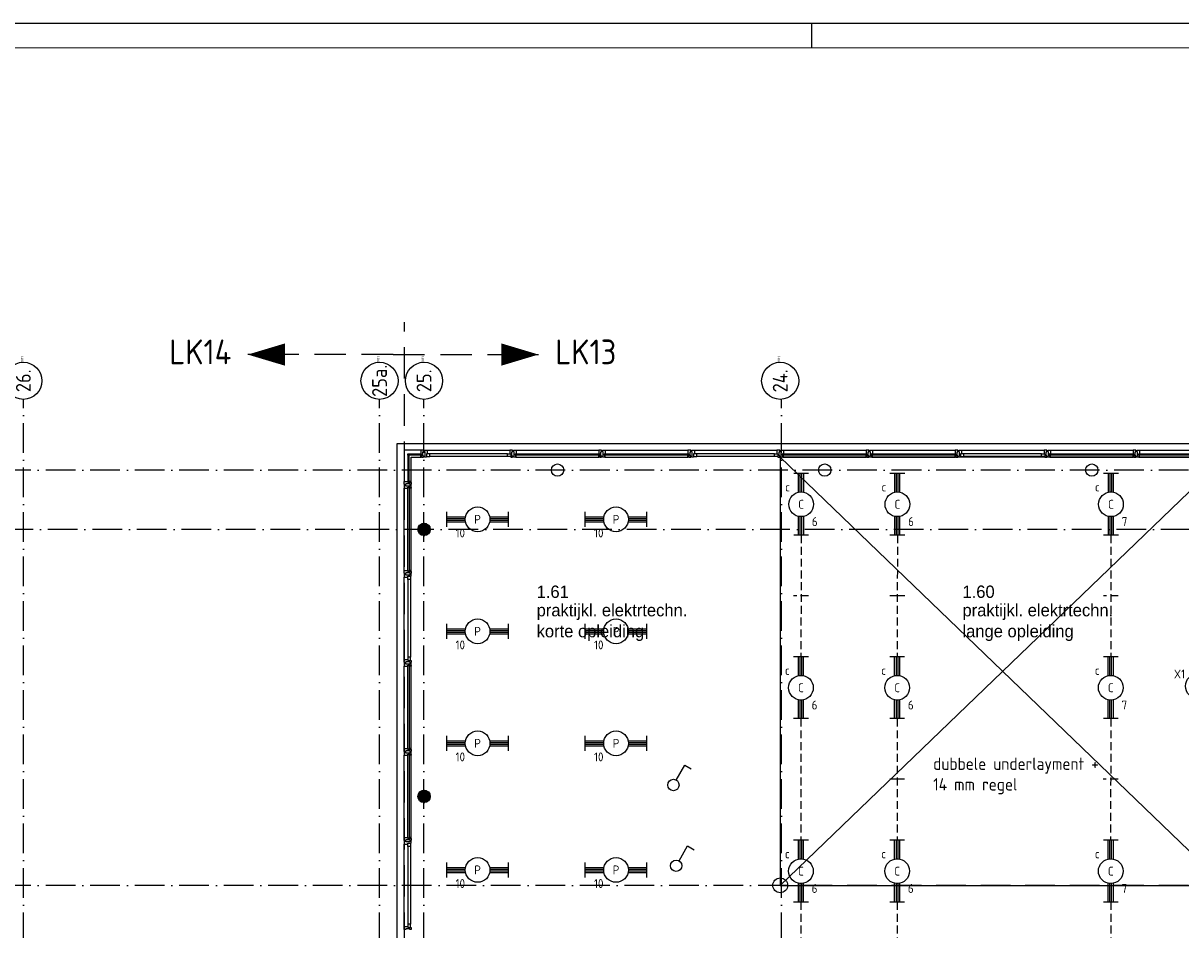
# Model space of a CAD drawing. Header units: millimetres. Extents: x -6587 to 112313, y 244 to 84344.
# Tile 30 of 55: x 41870 to 65275, y 66005 to 84344. Entities that reach past the tile are written whole.
import ezdxf
from ezdxf.enums import TextEntityAlignment as Align

# ---------------------------------------------------------------- set-up
doc = ezdxf.new("R2010")
doc.units = ezdxf.units.MM
doc.header["$LTSCALE"] = 100
doc.linetypes.add('DASHDOT', pattern=[9, 6, -1.5, 0, -1.5])
doc.linetypes.add('HIDDEN', pattern=[9.525, 6.35, -3.175])
doc.layers.get('0').update_dxf_attribs({"linetype": 'CONTINUOUS'})
for name, color, linetype in [('AL$1----_ALGEMEEN', 7, 'CONTINUOUS'), ('AL$7----_STRAMIEN', 1, 'DASHDOT'), ('AL21----_BUITENWAND', 4, 'CONTINUOUS'), ('AL28----_KONSTRUKTIE', 3, 'CONTINUOUS'), ('AL31----_BUITENKOZ', 7, 'CONTINUOUS'), ('ALN-----_BLOCKNAAM', 2, 'CONTINUOUS'), ('ALXAA---_GEWBETON', 12, 'CONTINUOUS'), ('ALXOU---_GLAS', 7, 'CONTINUOUS'), ('BOUW', 8, 'CONTINUOUS'), ('EB63101-_ATTRIB', 2, 'CONTINUOUS'), ('EB63501-_ATTRIB', 2, 'CONTINUOUS'), ('EL63101-_LICHT-ARM', 3, 'CONTINUOUS'), ('EL63102-_LICHT-SCH', 3, 'CONTINUOUS'), ('EL63501-_NOODVRL-ARM', 3, 'CONTINUOUS'), ('LIJN025', 10, 'CONTINUOUS'), ('LIJN035', 50, 'CONTINUOUS'), ('LIJN050', 90, 'CONTINUOUS'), ('LIJN070', 130, 'CONTINUOUS'), ('TEKST25', 10, 'CONTINUOUS'), ('TEKST35', 50, 'CONTINUOUS'), ('TEKST50', 90, 'CONTINUOUS')]:
    doc.layers.add(name, color=color, linetype=linetype)
doc.styles.add('1_8', font='iso', dxfattribs={"width": 0.7, "height": 1.8})
doc.styles.add('BURO-025', font='BUROFONT.shx', dxfattribs={"height": 250})
doc.styles.add('ISO', font='ISO.SHX')
doc.styles.add('MAATVOERING', font='iso.shx')
doc.styles.add('NORATT', font='isocp.shx')
doc.styles.add('ROMAND', font='romand')
doc.styles.get("Standard").update_dxf_attribs({"font": 'iso.shx'})

# ---------------------------------------------------------------- blocks, each defined once
blk = doc.blocks.new('A0-G')
at = {"layer": 'LIJN025', "linetype": 'Continuous'}
blk.add_line((644, 836), (644, 841), dxfattribs=at)
at = {"layer": 'LIJN025'}
blk.add_lwpolyline([(1189, 841), (1189, 0), (0, 0), (0, 841)], close=True, dxfattribs=at)
at = {"layer": 'LIJN050', "const_width": 0.2}
blk.add_lwpolyline([(1184, 836), (25, 836), (25, 5), (1184, 5)], close=True, dxfattribs=at)
at = {"layer": 'TEKST25', "style": 'ROMAND', "width": 2.899115}
blk.add_attdef('STATUS', text='', height=2.5, dxfattribs=at).set_placement((1143, 71.5), (1182, 71.5), align=Align.FIT)
at = {"layer": 'TEKST25', "style": 'ISO'}
for tag, p in [('E', (1144.25, 66)), ('NAAM-E', (1155.75, 66)), ('DATUM-E', (1174, 66)), ('D', (1144.25, 61)), ('NAAM-D', (1155.75, 61)), ('DATUM-D', (1174, 61)), ('C', (1144.25, 56)), ('NAAM-C', (1155.75, 56)), ('DATUM-C', (1174, 56)), ('B', (1144.25, 51)), ('NAAM-B', (1155.75, 51)), ('DATUM-B', (1174, 51)), ('A', (1144.25, 46)), ('NAAM-A', (1155.75, 46)), ('DATUM-A', (1174, 46))]:
    blk.add_attdef(tag, text='', height=2.5, dxfattribs=at).set_placement(p, align=Align.CENTER)
for tag, p in [('DATUM', (1021.75, 36.25)), ('SCHAAL', (1057, 36.25)), ('GETEKEND', (1087.25, 36.25)), ('GECONTOL.', (1122, 36.25)), ('FORMAAT', (1152.25, 28.25))]:
    blk.add_attdef(tag, p, '', height=2.5, dxfattribs=at)
at = {"layer": 'TEKST35', "style": 'ISO'}
for tag, p in [('PROJECT', (1023.5, 72.5)), ('PLAATS', (1023.5, 63.5)), ('INSTALLATIE-REGEL1', (1023.5, 52.5)), ('INSTALLATIE-REGEL2', (1023.5, 43.5))]:
    blk.add_attdef(tag, p, '', height=4, dxfattribs=at)
blk.add_attdef('PROJ.NR.', text='', height=4, dxfattribs=at).set_placement((1170, 23), align=Align.CENTER)
at = {"layer": 'TEKST50', "style": 'ISO'}
blk.add_attdef('FILE-NAAM', text='', height=5, dxfattribs=at).set_placement((1162.5, 7.5), align=Align.CENTER)
blk = doc.blocks.new('EJ3T01')
at = {"color": 0}
for p, q in [((-3.25, -1.5), (-3.25, 1.5)), ((-3.25, 0.52), (-2.44, 0.52)), ((-3.25, 0.17), (-2.49, 0.17)), ((-1.77, 1.77), (1.77, -1.77)), ((1.77, 1.77), (-1.77, -1.77)), ((2.44, 0.52), (3.25, 0.52)), ((2.49, 0.17), (3.25, 0.17)), ((3.25, -1.5), (3.25, 1.5)), ((-3.25, -0.17), (-2.49, -0.17)), ((-3.25, -0.52), (-2.44, -0.52)), ((2.44, -0.52), (3.25, -0.52)), ((2.49, -0.17), (3.25, -0.17))]:
    blk.add_line(p, q, dxfattribs=at)
at = {"color": 6}
blk.add_lwpolyline([(1.77, -1.77), (1.75, -1.75)], dxfattribs=at)
at = {"color": 0}
for radius in [2.5, 0.85, 0.5]:
    blk.add_circle((0, 0), radius, dxfattribs=at)
at = {"style": '1_8'}
for tag, flags, p in [('GELIJK', 9, (3.5, 5)), ('A_CODE', 8, (-3.5, 2.75)), ('SCHAK', 8, (3.5, 2.75)), ('GROEP', 8, (-3.5, -2.75)), ('KAST', 9, (3.5, -2.75))]:
    blk.add_attdef(tag, text='', height=1.8, dxfattribs=dict(at, flags=flags)).set_placement(p, align=Align.MIDDLE_CENTER)
blk = doc.blocks.new('EJ3T20')
at = {"color": 0}
for p, q in [((-6.25, -1.5), (-6.25, 1.5)), ((-6.25, -1.5), (-6.25, 1.5)), ((-6.25, 0.52), (-2.44, 0.52)), ((-6.25, 0.52), (-2.44, 0.52)), ((-6.25, 0.17), (-2.49, 0.17)), ((-6.25, 0.17), (-2.49, 0.17)), ((2.44, 0.52), (6.25, 0.52)), ((2.44, 0.52), (6.25, 0.52)), ((2.49, 0.17), (6.25, 0.17)), ((2.49, 0.17), (6.25, 0.17)), ((6.25, -1.5), (6.25, 1.5)), ((6.25, -1.5), (6.25, 1.5)), ((-6.25, -0.17), (-2.49, -0.17)), ((-6.25, -0.17), (-2.49, -0.17)), ((-6.25, -0.52), (-2.44, -0.52)), ((-6.25, -0.52), (-2.44, -0.52)), ((2.44, -0.52), (6.25, -0.52)), ((2.44, -0.52), (6.25, -0.52)), ((2.49, -0.17), (6.25, -0.17)), ((2.49, -0.17), (6.25, -0.17))]:
    blk.add_line(p, q, dxfattribs=at)
blk.add_circle((0, 0), 2.5, dxfattribs=at)
blk.add_circle((0, 0), 2.5, dxfattribs=at)
at = {"style": 'NORATT', "flags": 9}
blk.add_attdef('GELIJK', text='', height=1.8, dxfattribs=at).set_placement((3.5, 5), align=Align.MIDDLE_CENTER)
at = {"color": 6}
for tag, style, flags, p in [('SCHAK', 'NORATT', 8, (3.5, 2.75)), ('SCHAK', '1_8', 8, (3.5, 2.75)), ('A_CODE', 'NORATT', 8, (0, 0)), ('A_CODE', '1_8', 8, (0, 0)), ('GROEP', 'NORATT', 8, (-3.5, -2.75)), ('GROEP', '1_8', 8, (-3.5, -2.75)), ('KAST', 'NORATT', 9, (3.5, -2.75)), ('KAST', '1_8', 9, (3.5, -2.75))]:
    blk.add_attdef(tag, text='', height=1.8, dxfattribs=dict(at, style=style, flags=flags)).set_placement(p, align=Align.MIDDLE)
blk = doc.blocks.new('ES3S1')
blk.add_lwpolyline([(0.58, 1), (2.31, 4), (3.61, 3.25)])
blk.add_lwpolyline([(0.58, 1), (2.31, 4), (3.61, 3.25)])
blk.add_circle((0, 0), 1.15)
blk.add_circle((0, 0), 1.15)
for tag, style, flags, p in [('SCHAK', 'NORATT', 8, (3, 5.5)), ('SCHAK', '1_8', 8, (3, 5.5)), ('KAST', 'NORATT', 9, (-3, 0.5)), ('KAST', '1_8', 9, (-3, 0.5)), ('M_CODE', 'NORATT', 9, (0, 0)), ('M_CODE', '1_8', 9, (0, 0)), ('DOEL', 'NORATT', 9, (-3, -2)), ('DOEL', '1_8', 9, (-3, -2)), ('GROEP', 'NORATT', 9, (-3, -4.5)), ('GROEP', '1_8', 9, (-3, -4.5))]:
    blk.add_attdef(tag, text='', height=1.8, dxfattribs=dict(style=style, flags=flags)).set_placement(p, align=Align.MIDDLE_CENTER)
blk = doc.blocks.new('1011')
at = {"layer": 'AL$7----_STRAMIEN', "color": 7, "linetype": 'Continuous'}
blk.add_circle((-750, 0), 750, dxfattribs=at)
at = {"layer": 'AL$7----_STRAMIEN', "color": 3, "linetype": 'Continuous'}
blk.add_attdef('STR-NAAM', text='', height=600, rotation=360, dxfattribs=at).set_placement((-750, 0), align=Align.MIDDLE)
at = {"layer": 'ALN-----_BLOCKNAAM', "linetype": 'Continuous'}
blk.add_text('1011', height=100, dxfattribs=at).set_placement((0, 0))

msp = doc.modelspace()

# ---------------------------------------------------------------- hatches: boundary and pattern name
at = {"layer": 'ALXAA---_GEWBETON'}
h = msp.add_hatch(dxfattribs=at)
h.set_pattern_fill('GEWPBET', color=8, scale=100, style=0)
h.set_pattern_definition([(0, (-100325.338, 40560.702), (0, 20), [])])
edge = h.paths.add_edge_path()
edge.add_arc((49974.8, 74105), 125, 0, 360)
h = msp.add_hatch(dxfattribs=at)
h.set_pattern_fill('GEWPBET', color=8, scale=100, style=0)
h.set_pattern_definition([(0, (-100325.338, 35160.702), (0, 20), [])])
edge = h.paths.add_edge_path()
edge.add_arc((49974.8, 68705), 125, 0, 360)

# ---------------------------------------------------------------- linework, layer by layer
at = {"layer": 'AL$1----_ALGEMEEN', "color": 8}
for p, q in [((57174.8, 66905), (66165.8, 75565)), ((66165.8, 66905), (57174.8, 75565)), ((66165.8, 75565), (57174.8, 75565)), ((57174.8, 75565), (57174.8, 66905)), ((57174.8, 66905), (66165.8, 66905))]:
    msp.add_line(p, q, dxfattribs=at)
at = {"layer": 'AL$7----_STRAMIEN', "color": 1}
for p, q in [((41874.8, 40552.4), (41874.8, 76734.4)), ((49074.8, 40552.4), (49074.8, 76734.4)), ((49968.6, 40552.4), (49968.6, 76734.4)), ((57199.4, 40552.4), (57199.4, 76734.4)), ((86131.3, 75305), (3582.8, 75305)), ((86174.9, 74105), (3582.8, 74105)), ((86131.3, 66905), (3582.8, 66905))]:
    msp.add_line(p, q, dxfattribs=at)
at = {"layer": 'AL21----_BUITENWAND', "color": 8}
for p, q in [((49434.8, 53414), (49434.8, 75845)), ((49434.8, 75845), (82914.8, 75845))]:
    msp.add_line(p, q, dxfattribs=at)
msp.add_circle((57174.8, 66905), 150, dxfattribs=at)
at = {"layer": 'AL28----_KONSTRUKTIE', "color": 8}
for centre in [(52674.8, 75305), (58074.8, 75305), (63474.8, 75305), (49974.8, 74105), (49974.8, 68705)]:
    msp.add_circle(centre, 125, dxfattribs=at)
at = {"layer": 'AL31----_BUITENKOZ', "color": 8, "linetype": 'Continuous'}
for p, q in [((60783.8, 75698), (60783.8, 75704)), ((60783.8, 75704), (60802.8, 75704)), ((60783.8, 75684.5), (60783.8, 75698)), ((60783.8, 75674.5), (60783.8, 75684.5)), ((60783.8, 75684.5), (60783.8, 75684.5)), ((60797.8, 75674.5), (60783.8, 75674.5)), ((60797.8, 75594.5), (60797.8, 75674.5)), ((60802.8, 75704), (60839.8, 75704)), ((60822.8, 75632), (60822.8, 75578)), ((60889.8, 75632), (60822.8, 75632)), ((60839.8, 75632), (60822.8, 75632)), ((60822.8, 75632), (60822.8, 75565)), ((60839.8, 75704), (60839.8, 75697)), ((60839.8, 75697), (60839.8, 75693)), ((60839.8, 75693), (60839.8, 75685)), ((60839.8, 75685), (60839.8, 75632)), ((60889.8, 75578), (60889.8, 75632)), ((64383.8, 75698), (64383.8, 75704)), ((64383.8, 75704), (64402.8, 75704)), ((64383.8, 75684.5), (64383.8, 75698)), ((64383.8, 75674.5), (64383.8, 75684.5)), ((64383.8, 75684.5), (64383.8, 75684.5)), ((64397.8, 75674.5), (64383.8, 75674.5)), ((64397.8, 75594.5), (64397.8, 75674.5)), ((64402.8, 75704), (64439.8, 75704)), ((64439.8, 75632), (64422.8, 75632)), ((64422.8, 75632), (64422.8, 75565)), ((64422.8, 75602), (64422.8, 75570)), ((64439.8, 75602), (64422.8, 75602)), ((64439.8, 75704), (64439.8, 75697)), ((64439.8, 75697), (64439.8, 75693)), ((64439.8, 75693), (64439.8, 75685)), ((64439.8, 75685), (64439.8, 75632)), ((64439.8, 75565), (64439.8, 75602)), ((60783.8, 75585), (60783.8, 75594.5)), ((60783.8, 75594.5), (60797.8, 75594.5)), ((60783.8, 75571), (60783.8, 75585)), ((60783.8, 75585), (60783.8, 75585)), ((60783.8, 75565), (60783.8, 75571)), ((60822.8, 75565), (60783.8, 75565)), ((60822.8, 75578), (60889.8, 75578)), ((64383.8, 75585), (64383.8, 75594.5)), ((64383.8, 75594.5), (64397.8, 75594.5)), ((64383.8, 75571), (64383.8, 75585)), ((64383.8, 75585), (64383.8, 75585)), ((64383.8, 75565), (64383.8, 75571)), ((64422.8, 75565), (64383.8, 75565)), ((64422.8, 75570), (64427.8, 75570)), ((64427.8, 75570), (64427.8, 75565)), ((64427.8, 75565), (64439.8, 75565)), ((49581.8, 73196), (49575.8, 73196)), ((49575.8, 73196), (49575.8, 73177.1)), ((49575.8, 73177.1), (49575.8, 73140)), ((49575.8, 73140), (49582.8, 73140)), ((49595.8, 73196), (49581.8, 73196)), ((49582.8, 73140), (49586.8, 73140)), ((49586.8, 73140), (49594.8, 73140)), ((49594.8, 73140), (49647.8, 73140)), ((49604.8, 73196), (49595.8, 73196)), ((49595.8, 73196), (49595.8, 73196)), ((49604.8, 73182), (49604.8, 73196)), ((49684.8, 73182), (49604.8, 73182)), ((49647.8, 73140), (49647.8, 73157)), ((49647.8, 73157), (49714.8, 73157)), ((49647.8, 73157), (49701.8, 73157)), ((49647.8, 73090), (49647.8, 73157)), ((49701.8, 73090), (49647.8, 73090)), ((49694.8, 73196), (49684.8, 73196)), ((49684.8, 73196), (49684.8, 73182)), ((49708.8, 73196), (49694.8, 73196)), ((49694.8, 73196), (49694.8, 73196)), ((49701.8, 73157), (49701.8, 73090)), ((49714.8, 73196), (49708.8, 73196)), ((49714.8, 73157), (49714.8, 73196)), ((49575.8, 71432.9), (49575.8, 71470)), ((49575.8, 71470), (49582.8, 71470)), ((49575.8, 71414), (49575.8, 71432.9)), ((49581.8, 71414), (49575.8, 71414)), ((49581.8, 71396), (49575.8, 71396)), ((49575.8, 71396), (49575.8, 71377.1)), ((49595.3, 71414), (49581.8, 71414)), ((49595.8, 71396), (49581.8, 71396)), ((49582.8, 71470), (49586.8, 71470)), ((49586.8, 71470), (49594.8, 71470)), ((49594.8, 71470), (49647.8, 71470)), ((49605.3, 71414), (49595.3, 71414)), ((49595.3, 71414), (49595.3, 71414)), ((49604.8, 71396), (49595.8, 71396)), ((49595.8, 71396), (49595.8, 71396)), ((49604.8, 71382), (49604.8, 71396)), ((49685.3, 71428), (49605.3, 71428)), ((49605.3, 71428), (49605.3, 71414)), ((49701.8, 71520), (49647.8, 71520)), ((49647.8, 71520), (49647.8, 71453)), ((49647.8, 71470), (49647.8, 71453)), ((49647.8, 71453), (49714.8, 71453)), ((49647.8, 71453), (49701.8, 71453)), ((49694.8, 71396), (49684.8, 71396)), ((49684.8, 71396), (49684.8, 71382)), ((49685.3, 71414), (49685.3, 71428)), ((49694.8, 71414), (49685.3, 71414)), ((49708.8, 71414), (49694.8, 71414)), ((49694.8, 71414), (49694.8, 71414)), ((49708.8, 71396), (49694.8, 71396)), ((49694.8, 71396), (49694.8, 71396)), ((49701.8, 71453), (49701.8, 71520)), ((49714.8, 71414), (49708.8, 71414)), ((49714.8, 71396), (49708.8, 71396)), ((49714.8, 71453), (49714.8, 71414)), ((49714.8, 71357), (49714.8, 71396)), ((49575.8, 71377.1), (49575.8, 71340)), ((49575.8, 71340), (49582.8, 71340)), ((49582.8, 71340), (49586.8, 71340)), ((49586.8, 71340), (49594.8, 71340)), ((49594.8, 71340), (49647.8, 71340)), ((49684.8, 71382), (49604.8, 71382)), ((49647.8, 71340), (49647.8, 71357)), ((49647.8, 71357), (49714.8, 71357)), ((49677.8, 71357), (49709.8, 71357)), ((49677.8, 71340), (49677.8, 71357)), ((49714.8, 71340), (49677.8, 71340)), ((49709.8, 71357), (49709.8, 71352)), ((49709.8, 71352), (49714.8, 71352)), ((49714.8, 71352), (49714.8, 71340))]:
    msp.add_line(p, q, dxfattribs=at)
at = {"layer": 'AL31----_BUITENKOZ', "color": 8}
for p, q in [((64439.8, 75704), (66109.8, 75704)), ((64439.8, 75565), (66109.8, 75565)), ((49575.8, 71470), (49575.8, 73140)), ((49647.8, 73090), (49647.8, 71520)), ((49701.8, 73090), (49701.8, 71520))]:
    msp.add_line(p, q, dxfattribs=at)
for points in [[(49909.8, 75704), (49575.8, 75704), (49575.8, 75070)], [(50039.8, 75704), (51709.8, 75704)], [(51659.8, 75632), (50089.8, 75632)], [(51839.8, 75704), (53509.8, 75704)], [(53639.8, 75704), (55309.8, 75704)], [(55439.8, 75704), (57109.8, 75704)], [(57059.8, 75632), (55489.8, 75632)], [(57239.8, 75704), (58909.8, 75704)], [(59039.8, 75704), (60709.8, 75704)], [(60839.8, 75704), (62509.8, 75704)], [(62459.8, 75632), (60889.8, 75632)], [(62639.8, 75704), (64309.8, 75704)], [(49714.8, 75070), (49714.8, 75565), (49909.8, 75565)], [(51659.8, 75578), (50089.8, 75578)], [(51839.8, 75565), (53509.8, 75565)], [(53639.8, 75565), (55309.8, 75565)], [(57059.8, 75578), (55489.8, 75578)], [(57239.8, 75565), (58909.8, 75565)], [(59039.8, 75565), (60709.8, 75565)], [(62459.8, 75578), (60889.8, 75578)], [(62639.8, 75565), (64309.8, 75565)], [(49575.8, 73270), (49575.8, 74940)], [(49714.8, 73270), (49714.8, 74940)], [(49575.8, 69670), (49575.8, 71340)], [(49714.8, 69670), (49714.8, 71340)], [(49575.8, 67870), (49575.8, 69540)], [(49714.8, 67870), (49714.8, 69540)], [(49575.8, 66070), (49575.8, 67740)], [(49647.8, 67690), (49647.8, 66120)], [(49701.8, 67690), (49701.8, 66120)]]:
    msp.add_lwpolyline(points, dxfattribs=at)
at = {"layer": 'AL31----_BUITENKOZ', "color": 8, "linetype": 'Continuous'}
for points in [[(49926.8, 75565), (49965.8, 75565), (49965.8, 75571), (49965.8, 75585), (49965.8, 75585), (49965.8, 75594.5), (49951.8, 75594.5), (49951.8, 75674.5), (49965.8, 75674.5), (49965.8, 75684), (49965.8, 75684), (49965.8, 75698), (49965.8, 75704), (49946.9, 75704), (49909.8, 75704), (49909.8, 75697), (49909.8, 75693), (49909.8, 75685), (49909.8, 75632), (49926.8, 75632)], [(49926.8, 75602), (49926.8, 75570), (49921.8, 75570), (49921.8, 75565), (49909.8, 75565), (49909.8, 75602)], [(50022.8, 75565), (49983.8, 75565), (49983.8, 75571), (49983.8, 75585), (49983.8, 75585), (49983.8, 75594.5), (49997.8, 75594.5), (49997.8, 75674.5), (49983.8, 75674.5), (49983.8, 75684.5), (49983.8, 75684.5), (49983.8, 75698), (49983.8, 75704), (50002.8, 75704), (50039.8, 75704), (50039.8, 75697), (50039.8, 75693), (50039.8, 75685), (50039.8, 75632), (50022.8, 75632)], [(50022.8, 75632), (50022.8, 75578), (50089.8, 75578), (50089.8, 75632)], [(51726.8, 75632), (51726.8, 75578), (51659.8, 75578), (51659.8, 75632)], [(51726.8, 75565), (51765.8, 75565), (51765.8, 75571), (51765.8, 75585), (51765.8, 75585), (51765.8, 75595), (51751.8, 75595), (51751.8, 75675), (51765.8, 75675), (51765.8, 75684), (51765.8, 75684), (51765.8, 75698), (51765.8, 75704), (51746.9, 75704), (51709.8, 75704), (51709.8, 75697), (51709.8, 75693), (51709.8, 75685), (51709.8, 75632), (51726.8, 75632)], [(51822.8, 75565), (51783.8, 75565), (51783.8, 75571), (51783.8, 75585), (51783.8, 75585), (51783.8, 75594.5), (51797.8, 75594.5), (51797.8, 75674.5), (51783.8, 75674.5), (51783.8, 75684.5), (51783.8, 75684.5), (51783.8, 75698), (51783.8, 75704), (51802.8, 75704), (51839.8, 75704), (51839.8, 75697), (51839.8, 75693), (51839.8, 75685), (51839.8, 75632), (51822.8, 75632)], [(51822.8, 75602), (51822.8, 75570), (51827.8, 75570), (51827.8, 75565), (51839.8, 75565), (51839.8, 75602)], [(53526.8, 75565), (53565.8, 75565), (53565.8, 75571), (53565.8, 75585), (53565.8, 75585), (53565.8, 75595), (53551.8, 75595), (53551.8, 75675), (53565.8, 75675), (53565.8, 75684), (53565.8, 75684), (53565.8, 75698), (53565.8, 75704), (53546.9, 75704), (53509.8, 75704), (53509.8, 75697), (53509.8, 75693), (53509.8, 75685), (53509.8, 75632), (53526.8, 75632)], [(53526.8, 75602), (53526.8, 75570), (53521.8, 75570), (53521.8, 75565), (53509.8, 75565), (53509.8, 75602)], [(53622.8, 75565), (53583.8, 75565), (53583.8, 75571), (53583.8, 75585), (53583.8, 75585), (53583.8, 75594.5), (53597.8, 75594.5), (53597.8, 75674.5), (53583.8, 75674.5), (53583.8, 75684.5), (53583.8, 75684.5), (53583.8, 75698), (53583.8, 75704), (53602.8, 75704), (53639.8, 75704), (53639.8, 75697), (53639.8, 75693), (53639.8, 75685), (53639.8, 75632), (53622.8, 75632)], [(53622.8, 75602), (53622.8, 75570), (53627.8, 75570), (53627.8, 75565), (53639.8, 75565), (53639.8, 75602)], [(55326.8, 75565), (55365.8, 75565), (55365.8, 75571), (55365.8, 75585), (55365.8, 75585), (55365.8, 75595), (55351.8, 75595), (55351.8, 75675), (55365.8, 75675), (55365.8, 75684), (55365.8, 75684), (55365.8, 75698), (55365.8, 75704), (55346.9, 75704), (55309.8, 75704), (55309.8, 75697), (55309.8, 75693), (55309.8, 75685), (55309.8, 75632), (55326.8, 75632)], [(55326.8, 75602), (55326.8, 75570), (55321.8, 75570), (55321.8, 75565), (55309.8, 75565), (55309.8, 75602)], [(55422.8, 75565), (55383.8, 75565), (55383.8, 75571), (55383.8, 75585), (55383.8, 75585), (55383.8, 75594.5), (55397.8, 75594.5), (55397.8, 75674.5), (55383.8, 75674.5), (55383.8, 75684.5), (55383.8, 75684.5), (55383.8, 75698), (55383.8, 75704), (55402.8, 75704), (55439.8, 75704), (55439.8, 75697), (55439.8, 75693), (55439.8, 75685), (55439.8, 75632), (55422.8, 75632)], [(55422.8, 75632), (55422.8, 75578), (55489.8, 75578), (55489.8, 75632)], [(57126.8, 75632), (57126.8, 75578), (57059.8, 75578), (57059.8, 75632)], [(57126.8, 75565), (57165.8, 75565), (57165.8, 75571), (57165.8, 75585), (57165.8, 75585), (57165.8, 75595), (57151.8, 75595), (57151.8, 75675), (57165.8, 75675), (57165.8, 75684), (57165.8, 75684), (57165.8, 75698), (57165.8, 75704), (57146.9, 75704), (57109.8, 75704), (57109.8, 75697), (57109.8, 75693), (57109.8, 75685), (57109.8, 75632), (57126.8, 75632)], [(57222.8, 75565), (57183.8, 75565), (57183.8, 75571), (57183.8, 75585), (57183.8, 75585), (57183.8, 75594.5), (57197.8, 75594.5), (57197.8, 75674.5), (57183.8, 75674.5), (57183.8, 75684.5), (57183.8, 75684.5), (57183.8, 75698), (57183.8, 75704), (57202.8, 75704), (57239.8, 75704), (57239.8, 75697), (57239.8, 75693), (57239.8, 75685), (57239.8, 75632), (57222.8, 75632)], [(57222.8, 75602), (57222.8, 75570), (57227.8, 75570), (57227.8, 75565), (57239.8, 75565), (57239.8, 75602)], [(58926.8, 75565), (58965.8, 75565), (58965.8, 75571), (58965.8, 75585), (58965.8, 75585), (58965.8, 75595), (58951.8, 75595), (58951.8, 75675), (58965.8, 75675), (58965.8, 75684), (58965.8, 75684), (58965.8, 75698), (58965.8, 75704), (58946.9, 75704), (58909.8, 75704), (58909.8, 75697), (58909.8, 75693), (58909.8, 75685), (58909.8, 75632), (58926.8, 75632)], [(58926.8, 75602), (58926.8, 75570), (58921.8, 75570), (58921.8, 75565), (58909.8, 75565), (58909.8, 75602)], [(59022.8, 75565), (58983.8, 75565), (58983.8, 75571), (58983.8, 75585), (58983.8, 75585), (58983.8, 75594.5), (58997.8, 75594.5), (58997.8, 75674.5), (58983.8, 75674.5), (58983.8, 75684.5), (58983.8, 75684.5), (58983.8, 75698), (58983.8, 75704), (59002.8, 75704), (59039.8, 75704), (59039.8, 75697), (59039.8, 75693), (59039.8, 75685), (59039.8, 75632), (59022.8, 75632)], [(59022.8, 75602), (59022.8, 75570), (59027.8, 75570), (59027.8, 75565), (59039.8, 75565), (59039.8, 75602)], [(60726.8, 75565), (60765.8, 75565), (60765.8, 75571), (60765.8, 75585), (60765.8, 75585), (60765.8, 75595), (60751.8, 75595), (60751.8, 75675), (60765.8, 75675), (60765.8, 75684), (60765.8, 75684), (60765.8, 75698), (60765.8, 75704), (60746.9, 75704), (60709.8, 75704), (60709.8, 75697), (60709.8, 75693), (60709.8, 75685), (60709.8, 75632), (60726.8, 75632)], [(60726.8, 75602), (60726.8, 75570), (60721.8, 75570), (60721.8, 75565), (60709.8, 75565), (60709.8, 75602)], [(62526.8, 75632), (62526.8, 75578), (62459.8, 75578), (62459.8, 75632)], [(62526.8, 75565), (62565.8, 75565), (62565.8, 75571), (62565.8, 75585), (62565.8, 75585), (62565.8, 75595), (62551.8, 75595), (62551.8, 75675), (62565.8, 75675), (62565.8, 75684), (62565.8, 75684), (62565.8, 75698), (62565.8, 75704), (62546.9, 75704), (62509.8, 75704), (62509.8, 75697), (62509.8, 75693), (62509.8, 75685), (62509.8, 75632), (62526.8, 75632)], [(62622.8, 75565), (62583.8, 75565), (62583.8, 75571), (62583.8, 75585), (62583.8, 75585), (62583.8, 75594.5), (62597.8, 75594.5), (62597.8, 75674.5), (62583.8, 75674.5), (62583.8, 75684.5), (62583.8, 75684.5), (62583.8, 75698), (62583.8, 75704), (62602.8, 75704), (62639.8, 75704), (62639.8, 75697), (62639.8, 75693), (62639.8, 75685), (62639.8, 75632), (62622.8, 75632)], [(62622.8, 75602), (62622.8, 75570), (62627.8, 75570), (62627.8, 75565), (62639.8, 75565), (62639.8, 75602)], [(64326.8, 75565), (64365.8, 75565), (64365.8, 75571), (64365.8, 75585), (64365.8, 75585), (64365.8, 75595), (64351.8, 75595), (64351.8, 75675), (64365.8, 75675), (64365.8, 75684), (64365.8, 75684), (64365.8, 75698), (64365.8, 75704), (64346.9, 75704), (64309.8, 75704), (64309.8, 75697), (64309.8, 75693), (64309.8, 75685), (64309.8, 75632), (64326.8, 75632)], [(64326.8, 75602), (64326.8, 75570), (64321.8, 75570), (64321.8, 75565), (64309.8, 75565), (64309.8, 75602)], [(49714.8, 75053), (49714.8, 75014), (49708.8, 75014), (49694.8, 75014), (49694.8, 75014), (49685.3, 75014), (49685.3, 75028), (49605.3, 75028), (49605.3, 75014), (49595.8, 75014), (49595.8, 75014), (49581.8, 75014), (49575.8, 75014), (49575.8, 75032.9), (49575.8, 75070), (49582.8, 75070), (49586.8, 75070), (49594.8, 75070), (49647.8, 75070), (49647.8, 75053)], [(49714.8, 74957), (49714.8, 74996), (49708.8, 74996), (49694.8, 74996), (49694.8, 74996), (49684.8, 74996), (49684.8, 74982), (49604.8, 74982), (49604.8, 74996), (49595.8, 74996), (49595.8, 74996), (49581.8, 74996), (49575.8, 74996), (49575.8, 74977.1), (49575.8, 74940), (49582.8, 74940), (49586.8, 74940), (49594.8, 74940), (49647.8, 74940), (49647.8, 74957)], [(49677.8, 75053), (49709.8, 75053), (49709.8, 75058), (49714.8, 75058), (49714.8, 75070), (49677.8, 75070)], [(49677.8, 74957), (49709.8, 74957), (49709.8, 74952), (49714.8, 74952), (49714.8, 74940), (49677.8, 74940)], [(49714.8, 73253), (49714.8, 73214), (49708.8, 73214), (49694.8, 73214), (49694.8, 73214), (49685.3, 73214), (49685.3, 73228), (49605.3, 73228), (49605.3, 73214), (49595.3, 73214), (49595.3, 73214), (49581.8, 73214), (49575.8, 73214), (49575.8, 73232.9), (49575.8, 73270), (49582.8, 73270), (49586.8, 73270), (49594.8, 73270), (49647.8, 73270), (49647.8, 73253)], [(49677.8, 73253), (49709.8, 73253), (49709.8, 73258), (49714.8, 73258), (49714.8, 73270), (49677.8, 73270)], [(49714.8, 69653), (49714.8, 69614), (49708.8, 69614), (49694.8, 69614), (49694.8, 69614), (49685.3, 69614), (49685.3, 69628), (49605.3, 69628), (49605.3, 69614), (49595.3, 69614), (49595.3, 69614), (49581.8, 69614), (49575.8, 69614), (49575.8, 69632.9), (49575.8, 69670), (49582.8, 69670), (49586.8, 69670), (49594.8, 69670), (49647.8, 69670), (49647.8, 69653)], [(49714.8, 69557), (49714.8, 69596), (49708.8, 69596), (49694.8, 69596), (49694.8, 69596), (49684.8, 69596), (49684.8, 69582), (49604.8, 69582), (49604.8, 69596), (49595.8, 69596), (49595.8, 69596), (49581.8, 69596), (49575.8, 69596), (49575.8, 69577.1), (49575.8, 69540), (49582.8, 69540), (49586.8, 69540), (49594.8, 69540), (49647.8, 69540), (49647.8, 69557)], [(49677.8, 69653), (49709.8, 69653), (49709.8, 69658), (49714.8, 69658), (49714.8, 69670), (49677.8, 69670)], [(49677.8, 69557), (49709.8, 69557), (49709.8, 69552), (49714.8, 69552), (49714.8, 69540), (49677.8, 69540)], [(49714.8, 67853), (49714.8, 67814), (49708.8, 67814), (49694.8, 67814), (49694.8, 67814), (49685.3, 67814), (49685.3, 67828), (49605.3, 67828), (49605.3, 67814), (49595.3, 67814), (49595.3, 67814), (49581.8, 67814), (49575.8, 67814), (49575.8, 67832.9), (49575.8, 67870), (49582.8, 67870), (49586.8, 67870), (49594.8, 67870), (49647.8, 67870), (49647.8, 67853)], [(49714.8, 67757), (49714.8, 67796), (49708.8, 67796), (49694.8, 67796), (49694.8, 67796), (49684.8, 67796), (49684.8, 67782), (49604.8, 67782), (49604.8, 67796), (49595.8, 67796), (49595.8, 67796), (49581.8, 67796), (49575.8, 67796), (49575.8, 67777.1), (49575.8, 67740), (49582.8, 67740), (49586.8, 67740), (49594.8, 67740), (49647.8, 67740), (49647.8, 67757)], [(49647.8, 67757), (49701.8, 67757), (49701.8, 67690), (49647.8, 67690)], [(49677.8, 67853), (49709.8, 67853), (49709.8, 67858), (49714.8, 67858), (49714.8, 67870), (49677.8, 67870)], [(49714.8, 66053), (49714.8, 66014), (49708.8, 66014), (49694.8, 66014), (49694.8, 66014), (49685.3, 66014), (49685.3, 66028), (49605.3, 66028), (49605.3, 66014), (49595.3, 66014), (49595.3, 66014), (49581.8, 66014), (49575.8, 66014), (49575.8, 66032.9), (49575.8, 66070), (49582.8, 66070), (49586.8, 66070), (49594.8, 66070), (49647.8, 66070), (49647.8, 66053)], [(49647.8, 66053), (49701.8, 66053), (49701.8, 66120), (49647.8, 66120)]]:
    msp.add_lwpolyline(points, close=True, dxfattribs=at)
at = {"layer": 'ALXOU---_GLAS', "color": 8}
for p, q in [((64424.8, 75604), (64424.8, 75630)), ((64424.8, 75630), (66124.8, 75630)), ((66124.8, 75604), (64424.8, 75604))]:
    msp.add_line(p, q, dxfattribs=at)
for points in [[(49924.8, 75630), (49924.8, 75604), (49649.8, 75604), (49649.8, 75630)], [(49649.8, 75055), (49675.8, 75055), (49675.8, 75604), (49649.8, 75604)], [(53524.8, 75630), (53524.8, 75604), (51824.8, 75604), (51824.8, 75630)], [(55324.8, 75630), (55324.8, 75604), (53624.8, 75604), (53624.8, 75630)], [(58924.8, 75630), (58924.8, 75604), (57224.8, 75604), (57224.8, 75630)], [(60724.8, 75630), (60724.8, 75604), (59024.8, 75604), (59024.8, 75630)], [(64324.8, 75630), (64324.8, 75604), (62624.8, 75604), (62624.8, 75630)], [(49649.8, 74955), (49675.8, 74955), (49675.8, 73255), (49649.8, 73255)], [(49649.8, 71355), (49675.8, 71355), (49675.8, 69655), (49649.8, 69655)], [(49649.8, 69555), (49675.8, 69555), (49675.8, 67855), (49649.8, 67855)]]:
    msp.add_lwpolyline(points, close=True, dxfattribs=at)
at = {"layer": 'LIJN035', "linetype": 'HIDDEN', "ltscale": 0.25}
for p, q in [((57598.3, 73987.2), (57594.3, 71527.1)), ((59544.6, 73987.2), (59540.6, 71527.1)), ((63862.1, 73987.2), (63858.1, 71527.1)), ((57746.3, 72764.1), (57446.3, 72764.1)), ((64010.1, 72764.1), (63710.1, 72764.1)), ((57594.3, 70277.1), (57590.3, 67817)), ((59540.6, 70277.1), (59536.6, 67817)), ((63858.1, 70277.1), (63854.1, 67817)), ((64006.1, 69054), (63706.1, 69054)), ((57594.3, 66567.3), (57590.3, 64107.2)), ((59540.6, 66567.3), (59536.6, 64107.2)), ((63858.1, 66567.3), (63854.1, 64107.2))]:
    msp.add_line(p, q, dxfattribs=at)
at = {"layer": 'LIJN035'}
for p, q in [((59692.6, 72764.1), (59392.6, 72764.1)), ((59688.6, 69054), (59388.6, 69054))]:
    msp.add_line(p, q, dxfattribs=at)
at = {"layer": 'LIJN050'}
for points in [[(46411.5, 77640.8, 0, 452.5, 0), (47165.7, 77640.8, 452.5, 452.5, 0)], [(52288.7, 77640.8, 0, 452.5, 0), (51534.5, 77640.8, 452.5, 452.5, 0)]]:
    msp.add_lwpolyline(points, format="xyseb", dxfattribs=at)
at = {"layer": 'LIJN070', "linetype": 'HIDDEN'}
for p, q in [((49582, 53341.8), (49582, 78299.1)), ((49347.8, 77640.8), (46411.5, 77640.8)), ((49352.4, 77640.8), (52288.7, 77640.8))]:
    msp.add_line(p, q, dxfattribs=at)

# ---------------------------------------------------------------- block references
at = {"xscale": 100, "yscale": 100, "zscale": 100}
msp.add_blockref('A0-G', (-6587, 243.8), dxfattribs=at)
at = {"layer": 'AL$7----_STRAMIEN', "xscale": 0.5, "yscale": 0.5, "zscale": 0.5, "rotation": 90}
for p, values in [((41874.8, 77484.4), {'STR-NAAM': '26.'}), ((49074.8, 77484.4), {'STR-NAAM': '25a.'}), ((49974.8, 77484.4), {'STR-NAAM': '25.'}), ((57174.8, 77484.4), {'STR-NAAM': '24.'})]:
    msp.add_blockref('1011', p, dxfattribs=at).add_auto_attribs(values)
at = {"layer": 'EL63101-_LICHT-ARM'}
ref = msp.add_blockref('EJ3T20', (57598.3, 74612.2), dxfattribs=dict(at, xscale=100, yscale=100, zscale=100, rotation=90))
ref.add_attrib('A_CODE', 'C', dxfattribs={"layer": 'EB63101-_ATTRIB', "color": 1, "height": 180, "style": 'NORATT', "flags": 8}).set_placement((57598.3, 74612.2), align=Align.MIDDLE)
ref.add_attrib('GROEP', '6', dxfattribs={"layer": 'EB63101-_ATTRIB', "color": 1, "height": 180, "style": 'NORATT', "flags": 8}).set_placement((57873.3, 74262.2), align=Align.MIDDLE)
ref.add_attrib('SCHAK', 'c', dxfattribs={"layer": 'EB63101-_ATTRIB', "color": 1, "height": 180, "style": 'NORATT', "flags": 8}).set_placement((57323.3, 74962.2), align=Align.MIDDLE)
ref = msp.add_blockref('EJ3T20', (59544.6, 74612.2), dxfattribs=dict(at, xscale=100, yscale=100, zscale=100, rotation=90))
ref.add_attrib('A_CODE', 'C', dxfattribs={"layer": 'EB63101-_ATTRIB', "color": 1, "height": 180, "style": 'NORATT', "flags": 8}).set_placement((59544.6, 74612.2), align=Align.MIDDLE)
ref.add_attrib('GROEP', '6', dxfattribs={"layer": 'EB63101-_ATTRIB', "color": 1, "height": 180, "style": 'NORATT', "flags": 8}).set_placement((59819.6, 74262.2), align=Align.MIDDLE)
ref.add_attrib('SCHAK', 'c', dxfattribs={"layer": 'EB63101-_ATTRIB', "color": 1, "height": 180, "style": 'NORATT', "flags": 8}).set_placement((59269.6, 74962.2), align=Align.MIDDLE)
ref = msp.add_blockref('EJ3T20', (63862.1, 74612.2), dxfattribs=dict(at, xscale=100, yscale=100, zscale=100, rotation=90))
ref.add_attrib('A_CODE', 'C', dxfattribs={"layer": 'EB63101-_ATTRIB', "color": 1, "height": 180, "style": 'NORATT', "flags": 8}).set_placement((63862.1, 74612.2), align=Align.MIDDLE)
ref.add_attrib('GROEP', '7', dxfattribs={"layer": 'EB63101-_ATTRIB', "color": 1, "height": 180, "style": 'NORATT', "flags": 8}).set_placement((64137.1, 74262.2), align=Align.MIDDLE)
ref.add_attrib('SCHAK', 'c', dxfattribs={"layer": 'EB63101-_ATTRIB', "color": 1, "height": 180, "style": 'NORATT', "flags": 8}).set_placement((63587.1, 74962.2), align=Align.MIDDLE)
ref = msp.add_blockref('EJ3T20', (51057.6, 74307.9, 2400), dxfattribs=dict(at, xscale=100, yscale=100, zscale=100))
ref.add_attrib('A_CODE', 'P', dxfattribs={"layer": 'EB63101-_ATTRIB', "color": 1, "height": 180, "style": 'NORATT', "flags": 8}).set_placement((51057.6, 74307.9, 2400), align=Align.MIDDLE)
ref.add_attrib('GROEP', '10', dxfattribs={"layer": 'EB63101-_ATTRIB', "color": 1, "height": 180, "style": 'NORATT', "flags": 8}).set_placement((50707.6, 74032.9, 2400), align=Align.MIDDLE)
ref = msp.add_blockref('EJ3T20', (53856.6, 74307.9, 2400), dxfattribs=dict(at, xscale=100, yscale=100, zscale=100))
ref.add_attrib('A_CODE', 'P', dxfattribs={"layer": 'EB63101-_ATTRIB', "color": 1, "height": 180, "style": 'NORATT', "flags": 8}).set_placement((53856.6, 74307.9, 2400), align=Align.MIDDLE)
ref.add_attrib('GROEP', '10', dxfattribs={"layer": 'EB63101-_ATTRIB', "color": 1, "height": 180, "style": 'NORATT', "flags": 8}).set_placement((53506.6, 74032.9, 2400), align=Align.MIDDLE)
ref = msp.add_blockref('EJ3T20', (51057.6, 72042.9, 2400), dxfattribs=dict(at, xscale=100, yscale=100, zscale=100))
ref.add_attrib('A_CODE', 'P', dxfattribs={"layer": 'EB63101-_ATTRIB', "color": 1, "height": 180, "style": 'NORATT', "flags": 8}).set_placement((51057.6, 72042.9, 2400), align=Align.MIDDLE)
ref.add_attrib('GROEP', '10', dxfattribs={"layer": 'EB63101-_ATTRIB', "color": 1, "height": 180, "style": 'NORATT', "flags": 8}).set_placement((50707.6, 71767.9, 2400), align=Align.MIDDLE)
ref = msp.add_blockref('EJ3T20', (53856.6, 72042.9, 2400), dxfattribs=dict(at, xscale=100, yscale=100, zscale=100))
ref.add_attrib('A_CODE', 'P', dxfattribs={"layer": 'EB63101-_ATTRIB', "color": 1, "height": 180, "style": 'NORATT', "flags": 8}).set_placement((53856.6, 72042.9, 2400), align=Align.MIDDLE)
ref.add_attrib('GROEP', '10', dxfattribs={"layer": 'EB63101-_ATTRIB', "color": 1, "height": 180, "style": 'NORATT', "flags": 8}).set_placement((53506.6, 71767.9, 2400), align=Align.MIDDLE)
ref = msp.add_blockref('EJ3T20', (57594.3, 70902.1), dxfattribs=dict(at, xscale=100, yscale=100, zscale=100, rotation=90))
ref.add_attrib('A_CODE', 'C', dxfattribs={"layer": 'EB63101-_ATTRIB', "color": 1, "height": 180, "style": 'NORATT', "flags": 8}).set_placement((57594.3, 70902.1), align=Align.MIDDLE)
ref.add_attrib('GROEP', '6', dxfattribs={"layer": 'EB63101-_ATTRIB', "color": 1, "height": 180, "style": 'NORATT', "flags": 8}).set_placement((57869.3, 70552.1), align=Align.MIDDLE)
ref.add_attrib('SCHAK', 'c', dxfattribs={"layer": 'EB63101-_ATTRIB', "color": 1, "height": 180, "style": 'NORATT', "flags": 8}).set_placement((57319.3, 71252.1), align=Align.MIDDLE)
ref = msp.add_blockref('EJ3T20', (59540.6, 70902.1), dxfattribs=dict(at, xscale=100, yscale=100, zscale=100, rotation=90))
ref.add_attrib('A_CODE', 'C', dxfattribs={"layer": 'EB63101-_ATTRIB', "color": 1, "height": 180, "style": 'NORATT', "flags": 8}).set_placement((59540.6, 70902.1), align=Align.MIDDLE)
ref.add_attrib('GROEP', '6', dxfattribs={"layer": 'EB63101-_ATTRIB', "color": 1, "height": 180, "style": 'NORATT', "flags": 8}).set_placement((59815.6, 70552.1), align=Align.MIDDLE)
ref.add_attrib('SCHAK', 'c', dxfattribs={"layer": 'EB63101-_ATTRIB', "color": 1, "height": 180, "style": 'NORATT', "flags": 8}).set_placement((59265.6, 71252.1), align=Align.MIDDLE)
ref = msp.add_blockref('EJ3T20', (63858.1, 70902.1), dxfattribs=dict(at, xscale=100, yscale=100, zscale=100, rotation=90))
ref.add_attrib('A_CODE', 'C', dxfattribs={"layer": 'EB63101-_ATTRIB', "color": 1, "height": 180, "style": 'NORATT', "flags": 8}).set_placement((63858.1, 70902.1), align=Align.MIDDLE)
ref.add_attrib('GROEP', '7', dxfattribs={"layer": 'EB63101-_ATTRIB', "color": 1, "height": 180, "style": 'NORATT', "flags": 8}).set_placement((64133.1, 70552.1), align=Align.MIDDLE)
ref.add_attrib('SCHAK', 'c', dxfattribs={"layer": 'EB63101-_ATTRIB', "color": 1, "height": 180, "style": 'NORATT', "flags": 8}).set_placement((63583.1, 71252.1), align=Align.MIDDLE)
ref = msp.add_blockref('EJ3T20', (51057.6, 69777.9, 2400), dxfattribs=dict(at, xscale=100, yscale=100, zscale=100))
ref.add_attrib('A_CODE', 'P', dxfattribs={"layer": 'EB63101-_ATTRIB', "color": 1, "height": 180, "style": 'NORATT', "flags": 8}).set_placement((51057.6, 69777.9, 2400), align=Align.MIDDLE)
ref.add_attrib('GROEP', '10', dxfattribs={"layer": 'EB63101-_ATTRIB', "color": 1, "height": 180, "style": 'NORATT', "flags": 8}).set_placement((50707.6, 69502.9, 2400), align=Align.MIDDLE)
ref = msp.add_blockref('EJ3T20', (53856.6, 69777.9, 2400), dxfattribs=dict(at, xscale=100, yscale=100, zscale=100))
ref.add_attrib('A_CODE', 'P', dxfattribs={"layer": 'EB63101-_ATTRIB', "color": 1, "height": 180, "style": 'NORATT', "flags": 8}).set_placement((53856.6, 69777.9, 2400), align=Align.MIDDLE)
ref.add_attrib('GROEP', '10', dxfattribs={"layer": 'EB63101-_ATTRIB', "color": 1, "height": 180, "style": 'NORATT', "flags": 8}).set_placement((53506.6, 69502.9, 2400), align=Align.MIDDLE)
ref = msp.add_blockref('EJ3T20', (57594.3, 67192.3), dxfattribs=dict(at, xscale=100, yscale=100, zscale=100, rotation=90))
ref.add_attrib('A_CODE', 'C', dxfattribs={"layer": 'EB63101-_ATTRIB', "color": 1, "height": 180, "style": 'NORATT', "flags": 8}).set_placement((57594.3, 67192.3), align=Align.MIDDLE)
ref.add_attrib('GROEP', '6', dxfattribs={"layer": 'EB63101-_ATTRIB', "color": 1, "height": 180, "style": 'NORATT', "flags": 8}).set_placement((57869.3, 66842.3), align=Align.MIDDLE)
ref.add_attrib('SCHAK', 'c', dxfattribs={"layer": 'EB63101-_ATTRIB', "color": 1, "height": 180, "style": 'NORATT', "flags": 8}).set_placement((57319.3, 67542.3), align=Align.MIDDLE)
ref = msp.add_blockref('EJ3T20', (59540.6, 67192.3), dxfattribs=dict(at, xscale=100, yscale=100, zscale=100, rotation=90))
ref.add_attrib('A_CODE', 'C', dxfattribs={"layer": 'EB63101-_ATTRIB', "color": 1, "height": 180, "style": 'NORATT', "flags": 8}).set_placement((59540.6, 67192.3), align=Align.MIDDLE)
ref.add_attrib('GROEP', '6', dxfattribs={"layer": 'EB63101-_ATTRIB', "color": 1, "height": 180, "style": 'NORATT', "flags": 8}).set_placement((59815.6, 66842.3), align=Align.MIDDLE)
ref.add_attrib('SCHAK', 'c', dxfattribs={"layer": 'EB63101-_ATTRIB', "color": 1, "height": 180, "style": 'NORATT', "flags": 8}).set_placement((59265.6, 67542.3), align=Align.MIDDLE)
ref = msp.add_blockref('EJ3T20', (63858.1, 67192.3), dxfattribs=dict(at, xscale=100, yscale=100, zscale=100, rotation=90))
ref.add_attrib('A_CODE', 'C', dxfattribs={"layer": 'EB63101-_ATTRIB', "color": 1, "height": 180, "style": 'NORATT', "flags": 8}).set_placement((63858.1, 67192.3), align=Align.MIDDLE)
ref.add_attrib('GROEP', '7', dxfattribs={"layer": 'EB63101-_ATTRIB', "color": 1, "height": 180, "style": 'NORATT', "flags": 8}).set_placement((64133.1, 66842.3), align=Align.MIDDLE)
ref.add_attrib('SCHAK', 'c', dxfattribs={"layer": 'EB63101-_ATTRIB', "color": 1, "height": 180, "style": 'NORATT', "flags": 8}).set_placement((63583.1, 67542.3), align=Align.MIDDLE)
ref = msp.add_blockref('EJ3T20', (51057.6, 67216.9, 2400), dxfattribs=dict(at, xscale=100, yscale=100, zscale=100))
ref.add_attrib('A_CODE', 'P', dxfattribs={"layer": 'EB63101-_ATTRIB', "color": 1, "height": 180, "style": 'NORATT', "flags": 8}).set_placement((51057.6, 67216.9, 2400), align=Align.MIDDLE)
ref.add_attrib('GROEP', '10', dxfattribs={"layer": 'EB63101-_ATTRIB', "color": 1, "height": 180, "style": 'NORATT', "flags": 8}).set_placement((50707.6, 66941.9, 2400), align=Align.MIDDLE)
ref = msp.add_blockref('EJ3T20', (53856.6, 67216.9, 2400), dxfattribs=dict(at, xscale=100, yscale=100, zscale=100))
ref.add_attrib('A_CODE', 'P', dxfattribs={"layer": 'EB63101-_ATTRIB', "color": 1, "height": 180, "style": 'NORATT', "flags": 8}).set_placement((53856.6, 67216.9, 2400), align=Align.MIDDLE)
ref.add_attrib('GROEP', '10', dxfattribs={"layer": 'EB63101-_ATTRIB', "color": 1, "height": 180, "style": 'NORATT', "flags": 8}).set_placement((53506.6, 66941.9, 2400), align=Align.MIDDLE)
at = {"layer": 'EL63102-_LICHT-SCH', "xscale": 100, "yscale": 100, "zscale": 100}
for p in [(55015.2, 68934.7), (55072.1, 67301.4)]:
    msp.add_blockref('ES3S1', p, dxfattribs=at)
at = {"layer": 'EL63501-_NOODVRL-ARM'}
ref = msp.add_blockref('EJ3T01', (65619.4, 70934), dxfattribs=dict(at, xscale=100, yscale=100, zscale=100, rotation=90))
ref.add_attrib('A_CODE', 'X1', dxfattribs={"layer": 'EB63501-_ATTRIB', "color": 1, "height": 180, "style": '1_8', "flags": 8}).set_placement((65247.8, 71178.5), align=Align.MIDDLE)
ref.add_attrib('GROEP', 'NVK03-10', dxfattribs={"layer": 'EB63501-_ATTRIB', "color": 1, "height": 180, "style": '1_8', "flags": 8}).set_placement((65897.1, 70442.9), align=Align.MIDDLE)

# ---------------------------------------------------------------- texts
at = {"layer": 'AL$1----_ALGEMEEN', "color": 8, "insert": (60267.3, 69490.2), "char_height": 250, "attachment_point": 1}
msp.add_mtext('dubbele underlayment +\\P14 mm regel', dxfattribs=at)
at = {"layer": 'BOUW', "style": 'BURO-025'}
for s, p in [('1.61', (52251, 72719)), ('1.60', (60860.2, 72719)), ('praktijkl. elektrtechn.', (52251, 72346)), ('praktijkl. elektrtechn.', (60860.2, 72346)), ('korte opleiding', (52251, 71922)), ('lange opleiding', (60860.2, 71922))]:
    msp.add_text(s, height=250, dxfattribs=at).set_placement(p)
at = {"layer": 'TEKST50', "style": 'MAATVOERING'}
for s, p in [('LK14', (44823, 77444.5)), ('LK13', (52627.2, 77444.5))]:
    msp.add_text(s, height=500, dxfattribs=at).set_placement(p)

doc.saveas('drawing.dxf')
